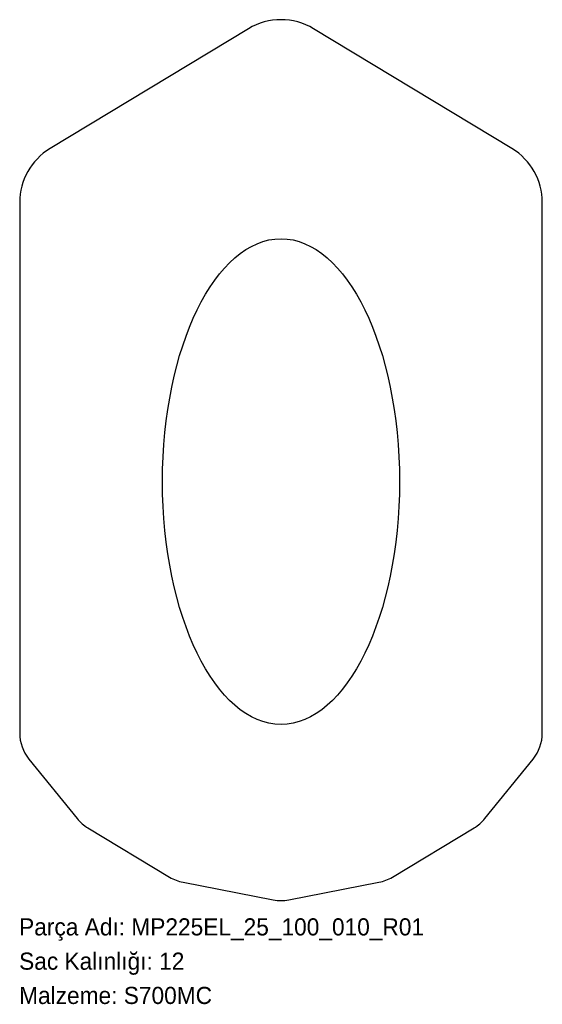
# Model space of a CAD drawing. Header units: millimetres. Extents: x 0 to 366, y -72 to 617.
import ezdxf

# ---------------------------------------------------------------- set-up
doc = ezdxf.new("R2010")
doc.units = ezdxf.units.MM
doc.linetypes.add('SLD-Katı', pattern=[0])
doc.linetypes.add('SLD-Sürekli', pattern=[0])
doc.layers.add('METIN', color=96, linetype='SLD-Katı')
doc.styles.add('SLDTEXTSTYLE0', font='ARIAL.TTF', dxfattribs={"width": 0.948, "bigfont": 'bigfont'})
doc.styles.add('SLDTEXTSTYLE1', font='ARIAL.TTF', dxfattribs={"width": 0.948})

msp = doc.modelspace()

# ---------------------------------------------------------------- linework, layer by layer
at = {"color": 7, "linetype": 'SLD-Sürekli', "lineweight": 25}
for p, q in [((160.66, 610.73), (21.66, 526.81)), ((345.14, 526.81), (206.14, 610.73)), ((0.4, 489.15), (0.4, 117.66)), ((366.4, 117.66), (366.4, 489.15)), ((6.86, 99.41), (40.56, 57.8)), ((326.24, 57.8), (359.94, 99.41)), ((48.16, 51.19), (105.39, 16.8)), ((261.41, 16.8), (318.64, 51.19)), ((114.8, 13.19), (177.87, 0.93)), ((188.93, 0.93), (252, 13.19))]:
    msp.add_line(p, q, dxfattribs=at)
for centre, radius, start, end in [((183.4, 573.06), 44, 58.87934, 121.12066), ((44.4, 489.15), 44, 121.12066, 180), ((322.4, 489.15), 44, 0, 58.87934), ((29.4, 117.66), 29, 180, 219), ((337.4, 117.66), 29, 321, 0), ((63.1, 76.05), 29, 219, 239), ((303.7, 76.05), 29, 301, 321), ((120.33, 41.66), 29, 239, 259), ((246.47, 41.66), 29, 281, 301), ((183.4, 29.4), 29, 259, 281)]:
    msp.add_arc(centre, radius, start, end, dxfattribs=at)
msp.add_ellipse((183.4, 293.71), major_axis=(0, -170), ratio=0.488235, dxfattribs=at)

# ---------------------------------------------------------------- texts
at = {"layer": 'METIN', "char_height": 12, "attachment_point": 1}
for s, insert, style in [('Parça Adı: MP225EL_25_100_010_R01', (0, -12.03), 'SLDTEXTSTYLE0'), ('Sac Kalınlığı: 12', (0, -36.03), 'SLDTEXTSTYLE0'), ('Malzeme: S700MC', (0, -60.03), 'SLDTEXTSTYLE1')]:
    msp.add_mtext(s, dxfattribs=dict(at, insert=insert, style=style))

doc.saveas('drawing.dxf')
